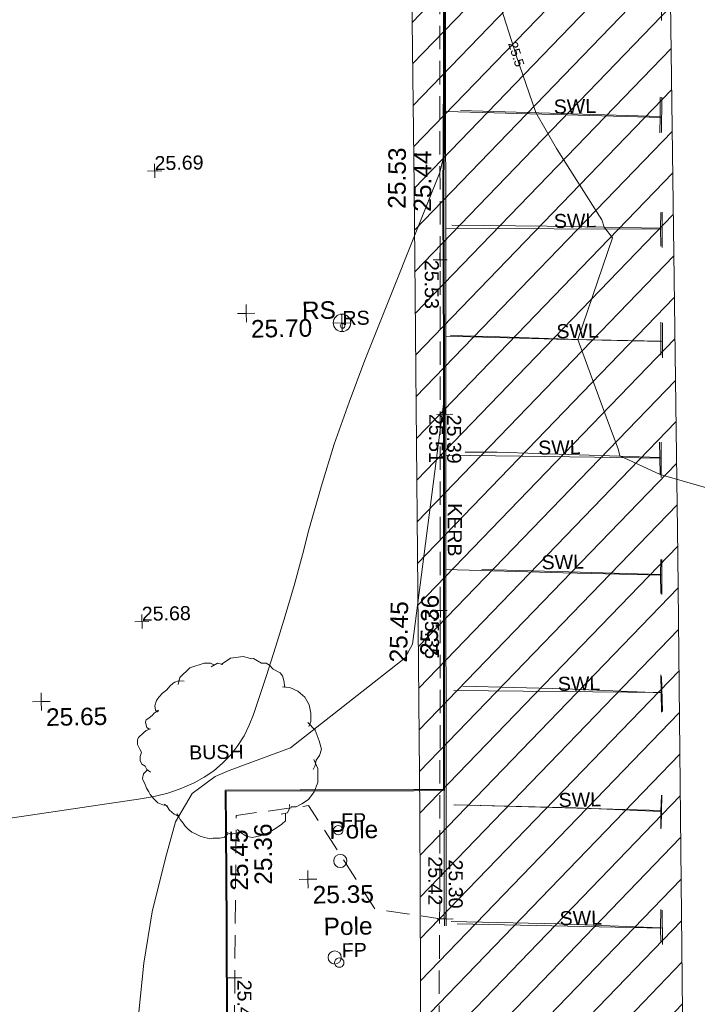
# Model space of a CAD drawing. Header units: millimetres. Extents: x -290717 to 520720, y -88450 to 287762.
# Tile 115 of 256: x -246334 to -231830, y 97417 to 118484. Entities that reach past the tile are written whole.
import ezdxf

# ---------------------------------------------------------------- set-up
doc = ezdxf.new("R2010")
doc.units = ezdxf.units.MM
doc.linetypes.add('IMPORT-DASHED _2_', pattern=[750, 500, -250])
doc.linetypes.add('IMPORT-UG_ELEC_STREET LIGHTING_QLB2 _2_', pattern=[2700, 1500, -300, 0, -250, 150, -300, 0, -200])
for name, color, linetype, lineweight, true_color in [('00_TOPO_FURN_POLE', 7, 'Continuous', 9, 0x666666), ('00_TOPO_FURN_SIGN', 7, 'Continuous', 9, 0x666666), ('00_TOPO_KERB_BOTTOM', 1, 'Continuous', 9, 0xff0000), ('00_TOPO_KERB_TOP', 7, 'Continuous', 9, 0xa500a5), ('00_TOPO_LEVEL_SPOT', 7, 'Continuous', 9, 0x666666), ('00_TOPO_ROAD_MARKING_WHITE_CONTINUOUS', 7, 'Continuous', 9, 0x999999), ('01_DTM_CONTOUR_MNR', 7, 'Continuous', 9, 0xa5a552), ('01_DTM_CONTOUR_MNR_LABELS', 7, 'Continuous', 9, 0xa5a552), ('12333-PUM-2D-U-0001-C01 - Rev2_REVIT IMPORT_dwg', 7, 'Continuous', 9, 0x767676), ('BUSH', 7, 'Continuous', 9, 0x00a500), ('BUSH_TXT', 7, 'Continuous', 9, 0x00a500), ('CONTOURS_MINOR', 7, 'Continuous', 9, 0x00a5a5), ('FLAGPOLE', 7, 'Continuous', 9, 0x00a5a5), ('FLAGPOLE_TXT', 7, 'Continuous', 9, 0x00a5a5), ('KERB_BOTTOM', 7, 'Continuous', 9, 0x0000a5), ('KERB_BOTTOM_LVL', 7, 'Continuous', 9, 0x0000a5), ('KERB_BOTTOM_TXT', 7, 'Continuous', 9, 0x0000a5), ('KERB_TOP', 2, 'Continuous', 9, 0xffff00), ('KERB_TOP_LVL', 2, 'Continuous', 9, 0xffff00), ('MARKINGS_WHITE_LINE', 7, 'Continuous', 9, 0xc0c0c0), ('MARKINGS_WHITE_LINE_TXT', 7, 'Continuous', 9, 0xc0c0c0), ('PUM-UNABLE TO SURVEY', 190, 'Continuous', 9, 0x7f00ff), ('ROADSIGN', 7, 'Continuous', 9, 0x00a5a5), ('ROADSIGN_TXT', 7, 'Continuous', 9, 0x00a5a5), ('SPOT_HEIGHTS_LVL', 7, 'Continuous', 9, 0x00a500)]:
    doc.layers.add(name, color=color, linetype=linetype, lineweight=lineweight, true_color=true_color)
doc.layers.add('CHANGE_OF_SURFACE', color=7, linetype='IMPORT-DASHED _2_', lineweight=9)
doc.layers.add('CHANGE_OF_SURFACE_LVL', color=7, linetype='Continuous', lineweight=9)
doc.styles.add('Arial_3', font='arial.ttf', dxfattribs={"height": 300})
doc.styles.add('Swis721 Lt BT_1', font='swissl.ttf', dxfattribs={"height": 200})
doc.styles.add('Swis721 Lt BT_2', font='swissl.ttf', dxfattribs={"height": 375})

# ---------------------------------------------------------------- blocks, each defined once
blk = doc.blocks.new('12333-PUM-2D-U-0001-C01 - Rev2_REVIT IMPORT_dwg_POLE_2-2077184-Site Location Plan Existing')
at = {"layer": '00_TOPO_FURN_POLE', "color": 254, "true_color": 0xcccccc}
blk.add_circle((0, 0), 375, dxfattribs=at)
blk = doc.blocks.new('12333-PUM-2D-U-0001-C01 - Rev2_REVIT IMPORT_dwg_MSL_RoadSign_SYM-2077193-Site Location Plan Existing')
at = {"layer": '00_TOPO_FURN_SIGN', "color": 254, "true_color": 0xcccccc}
for p, q in [((-500, 0), (500, 0)), ((0, -500), (0, 500))]:
    blk.add_line(p, q, dxfattribs=at)
blk.add_circle((0, 0), 500, dxfattribs=at)
blk = doc.blocks.new('12333-PUM-2D-U-0001-C01 - Rev2_REVIT IMPORT_dwg_MM-2077200-Site Location Plan Existing')
at = {"layer": '00_TOPO_LEVEL_SPOT', "color": 254, "true_color": 0xcccccc, "flags": 128}
for points in [[(0, -500), (0, 0), (-500, 0)], [(500, 0), (0, 0), (0, 500)]]:
    blk.add_lwpolyline(points, dxfattribs=at)
blk = doc.blocks.new('12333-PUM-2D-U-0001-C01 - Rev2_REVIT IMPORT_dwg_MGS62954_T2_Galway_ITM_3d_Rev1-2077680-Site Location Plan Existing')
at = {"layer": '00_TOPO_KERB_BOTTOM', "color": 254, "true_color": 0xcccccc, "flags": 128}
blk.add_lwpolyline([(533656592, 725648402), (533660443, 725648320), (533661381, 725648300), (533662878, 725649637), (533664412, 725650984), (533666341, 725652670), (533666357, 725653801), (533666368, 725654143), (533663849, 725654168), (533662553, 725654190), (533661766, 725654200), (533661837, 725658761), (533661857, 725660776), (533661865, 725661606), (533663448, 725661586), (533665880, 725661546), (533666538, 725661536), (533666583, 725664141), (533666702, 725670927), (533666741, 725674112), (533666836, 725678340)], dxfattribs=at)
at = {"layer": '00_TOPO_KERB_TOP', "color": 254, "true_color": 0xcccccc, "flags": 128}
blk.add_lwpolyline([(533656593, 725648424), (533660444, 725648341), (533661373, 725648322), (533662864, 725649653), (533664398, 725651000), (533666319, 725652679), (533666336, 725653802), (533666346, 725654122), (533663849, 725654147), (533662553, 725654168), (533661745, 725654179), (533661816, 725658761), (533661835, 725660776), (533661844, 725661627), (533663448, 725661607), (533665880, 725661568), (533666517, 725661557), (533666561, 725664141), (533666681, 725670928), (533666720, 725674113), (533666814, 725678340)], dxfattribs=at)
at = {"layer": '00_TOPO_ROAD_MARKING_WHITE_CONTINUOUS', "color": 254, "true_color": 0xcccccc}
for p, q in [((533671400, 725675880), (533671390, 725675530)), ((533671370, 725673490), (533671370, 725673100)), ((533671330, 725671070), (533671330, 725670770)), ((533671240, 725666080), (533671240, 725665670)), ((533671210, 725663550), (533671210, 725663930)), ((533671160, 725661010), (533671150, 725660640)), ((533671110, 725658520), (533671110, 725658210))]:
    blk.add_line(p, q, dxfattribs=at)
at = {"layer": '00_TOPO_ROAD_MARKING_WHITE_CONTINUOUS', "color": 254, "true_color": 0xcccccc, "flags": 128}
for points in [[(533671410, 725676290), (533671400, 725675880), (533669280, 725675980), (533667130, 725676081)], [(533671380, 725673820), (533671370, 725673490), (533668940, 725673570), (533666900, 725673630)], [(533671340, 725671480), (533671330, 725671070), (533669560, 725671140), (533667890, 725671220), (533666830, 725671270)], [(533671270, 725668910), (533671270, 725668580), (533671270, 725668220)], [(533671270, 725668580), (533669540, 725668670), (533667790, 725668760), (533667103, 725668771)], [(533671250, 725666400), (533671240, 725666080), (533669030, 725666180), (533667416, 725666253)], [(533671210, 725663130), (533671210, 725663550), (533669150, 725663670), (533666970, 725663760)], [(533671180, 725661360), (533671160, 725661010), (533669340, 725661120), (533666730, 725661230)], [(533671120, 725658910), (533671110, 725658520), (533668950, 725658640), (533666630, 725658730)]]:
    blk.add_lwpolyline(points, dxfattribs=at)
at = {"layer": '01_DTM_CONTOUR_MNR', "color": 254, "true_color": 0xcccccc, "flags": 128}
for points in [[(533672726, 725667774), (533671270, 725668220), (533670410, 725668630), (533670380, 725668786), (533670159, 725669396), (533669560, 725671140), (533670337, 725673300), (533670160, 725673530), (533670113, 725673690), (533669175, 725675233), (533668740, 725676010), (533668345, 725677234), (533668336, 725677265), (533667990, 725678410)], [(533666834, 725678340), (533666768, 725675791), (533666728, 725674110), (533666714, 725673146), (533666681, 725670930), (533666677, 725670704), (533666660, 725669800), (533665903, 725664678), (533665743, 725664391), (533663257, 725662511), (533661931, 725662046), (533661633, 725661927), (533661132, 725661566), (533660765, 725660969), (533660538, 725660192), (533660237, 725659050), (533660033, 725657959), (533659818, 725656145)]]:
    blk.add_lwpolyline(points, dxfattribs=at)
at = {"xscale": 0.375, "yscale": 0.375, "zscale": 0.375}
for name, p in [('12333-PUM-2D-U-0001-C01 - Rev2_REVIT IMPORT_dwg_MM-2077200-Site Location Plan Existing', (533662470, 725671820)), ('12333-PUM-2D-U-0001-C01 - Rev2_REVIT IMPORT_dwg_MSL_RoadSign_SYM-2077193-Site Location Plan Existing', (533664516, 725671580)), ('12333-PUM-2D-U-0001-C01 - Rev2_REVIT IMPORT_dwg_MM-2077200-Site Location Plan Existing', (533657940, 725663590)), ('12333-PUM-2D-U-0001-C01 - Rev2_REVIT IMPORT_dwg_POLE_2-2077184-Site Location Plan Existing', (533664279, 725660070)), ('12333-PUM-2D-U-0001-C01 - Rev2_REVIT IMPORT_dwg_MM-2077200-Site Location Plan Existing', (533663580, 725659690)), ('12333-PUM-2D-U-0001-C01 - Rev2_REVIT IMPORT_dwg_POLE_2-2077184-Site Location Plan Existing', (533664123, 725658008))]:
    blk.add_blockref(name, p, dxfattribs=at)
at = {"layer": '00_TOPO_FURN_POLE', "char_height": 375, "width": 1191.97, "attachment_point": 1, "line_spacing_factor": 1.005062, "style": 'Swis721 Lt BT_2'}
for insert in [(533664054, 725660921), (533663897, 725658860)]:
    blk.add_mtext('Pole', dxfattribs=dict(at, insert=insert))
at = {"layer": '00_TOPO_FURN_SIGN', "insert": (533663663, 725672048), "char_height": 375, "width": 783.57, "attachment_point": 1, "line_spacing_factor": 1.005062, "style": 'Swis721 Lt BT_2'}
blk.add_mtext('RS', dxfattribs=at)
at = {"layer": '00_TOPO_KERB_BOTTOM', "color": 251, "true_color": 0x666666, "char_height": 375, "width": 1495.9, "attachment_point": 1, "line_spacing_factor": 1.005062, "style": 'Swis721 Lt BT_2'}
for s, insert, rotation in [('25.44', (533666089, 725673933), 88.5872), ('25.36', (533666064, 725664429), 87.871), ('25.36', (533662436, 725659592), 89.412)]:
    blk.add_mtext(s, dxfattribs=dict(at, insert=insert, rotation=rotation))
at = {"layer": '00_TOPO_KERB_TOP', "color": 251, "true_color": 0x666666, "char_height": 375, "width": 1495.9, "attachment_point": 1, "line_spacing_factor": 1.005062, "style": 'Swis721 Lt BT_2'}
for s, insert, rotation in [('25.53', (533665543, 725674006), 88.5872), ('25.45', (533665406, 725664302), 87.871), ('25.45', (533661920, 725659473), 89.412)]:
    blk.add_mtext(s, dxfattribs=dict(at, insert=insert, rotation=rotation))
at = {"layer": '00_TOPO_LEVEL_SPOT', "char_height": 375, "width": 1495.9, "attachment_point": 1, "line_spacing_factor": 1.005062, "style": 'Swis721 Lt BT_2'}
for s, insert in [('25.70', (533662565, 725671673)), ('25.65', (533658035, 725663443)), ('25.35', (533663675, 725659543))]:
    blk.add_mtext(s, dxfattribs=dict(at, insert=insert))
at = {"layer": '01_DTM_CONTOUR_MNR_LABELS', "color": 251, "true_color": 0x666666, "insert": (533668443, 725677293), "char_height": 200, "width": 620.51, "attachment_point": 2, "rotation": 286.7904, "line_spacing_factor": 1.005062, "style": 'Swis721 Lt BT_1'}
blk.add_mtext('25.5', dxfattribs=at)
blk = doc.blocks.new('12333-PUM-2D-U-0001-C01 - Rev2_REVIT IMPORT_dwg_CIRCL-2077787-Site Location Plan Existing')
at = {"layer": 'ROADSIGN', "color": 254, "true_color": 0xaae1e1, "flags": 128}
blk.add_lwpolyline([(475, -154), (500, 0), (475, 154), (404, 293), (293, 404), (154, 475), (0, 500), (-154, 475), (-293, 404), (-404, 293), (-475, 154), (-500, 0), (-475, -154), (-404, -293), (-293, -404), (-154, -475), (0, -500), (154, -475), (293, -404), (404, -293)], close=True, dxfattribs=at)
blk = doc.blocks.new('12333-PUM-2D-U-0001-C01 - Rev2_REVIT IMPORT_dwg_BUSHES-2077801-Site Location Plan Existing')
at = {"layer": 'BUSH', "color": 254, "true_color": 0xeaeaea, "flags": 128}
for points in [[(-35.6, 366.3), (4.9, 392.8), (60, 398.2), (80.3, 392.8), (93.3, 387.3), (103.8, 389.6), (137, 368.6), (158.1, 367.9), (171.1, 360.1), (186.5, 342.2), (217.3, 325.8), (227, 312.6), (231.9, 293.1), (235.9, 262)], [(-221.3, 283.8), (-213.2, 313.4), (-169.4, 354.6), (-108.6, 373.3), (-80.2, 372.5), (-67.3, 364.7)], [(-77.8, 357), (-51, 371.7), (-27.5, 365.5)], [(-346.1, -89.8), (-361.5, -77.3), (-368.8, -64.1), (-381.8, -54), (-389.1, -38.4), (-389.1, -40.7), (-388.3, -21.3), (-382.6, -3.4), (-389.9, 9.8), (-399.6, 30.1), (-399.6, 40.2), (-398.8, 49.5), (-394, 59.7), (-372.1, 79.1), (-361.5, 89.2), (-342.9, 96.2), (-347.8, 93.9), (-358.3, 101.7), (-360.7, 111.8), (-363.2, 124.2), (-359.9, 134.4), (-349.4, 141.4), (-333.2, 153.8), (-325.1, 163.2), (-317, 167.8), (-306.4, 175.6), (-311.3, 167.8), (-319.4, 175.6), (-321.8, 193.5), (-315.3, 216.1), (-304.8, 230.9), (-287.8, 248), (-269.1, 262), (-256.2, 276.8), (-242.4, 289.2), (-234.3, 293.9), (-218.9, 298.6), (-194.5, 297.8)], [(225.4, 265.1), (257, 262), (290.3, 245.7), (321.1, 220), (338.9, 186.5), (345.4, 151.5), (343.8, 115.7), (335.7, 93.9)], [(330.8, 111), (361.6, 77.6), (377.8, 31.6), (387.6, -3.4), (378.6, -30.6), (364.9, -50.9), (359.2, -73.4), (350.3, -90.6)], [(-274.8, -235.3), (-295.9, -229.9), (-316.1, -221.3), (-334, -203.4), (-349.4, -185.5), (-354.2, -173.1), (-364, -157.5), (-371.3, -137.3), (-378.6, -121.7), (-381, -116.2), (-375.3, -96.8), (-364, -84.3), (-359.1, -79.7)], [(354.3, -47.8), (371.3, -85.9), (369.7, -146.6), (352.7, -186.3), (328.4, -218.2), (299.2, -236.9), (274.9, -249.3), (253.8, -248.5)], [(-229.4, -282), (-247.2, -271.1), (-267.5, -253.2), (-277.2, -237.7), (-287.8, -227.5)], [(246.5, -238.4), (248.1, -253.2), (237.6, -273.5), (210.8, -279.7)], [(-19.4, -359.1), (-33.2, -373.1), (-54.3, -377.7), (-82.7, -377), (-98.9, -378.5), (-106.2, -376.2), (-119.1, -373.1), (-137.8, -367.6), (-158.1, -356.7), (-173.5, -348.9), (-188.9, -335.7), (-201.8, -323.3), (-209.1, -310), (-222.1, -294.5), (-229.4, -279.7), (-236.7, -269.6)], [(229.5, -275.8), (228.7, -308.5), (212.4, -322.5), (185.7, -339.6), (156.5, -356), (119.2, -370), (85.2, -377), (58.4, -370.7), (38.1, -355.2), (22.7, -341.9)], [(33.3, -352.8), (1.7, -359.1), (-11.3, -359.1), (-21.9, -353.6)]]:
    blk.add_lwpolyline(points, dxfattribs=at)
blk = doc.blocks.new('12333-PUM-2D-U-0001-C01 - Rev2_REVIT IMPORT_dwg_CIRCL-2077809-Site Location Plan Existing')
at = {"layer": 'FLAGPOLE', "color": 254, "true_color": 0xaae1e1, "flags": 128}
blk.add_lwpolyline([(475, -154), (500, 0), (475, 154), (404, 293), (293, 404), (154, 475), (0, 500), (-154, 475), (-293, 404), (-404, 293), (-475, 154), (-500, 0), (-475, -154), (-404, -293), (-293, -404), (-154, -475), (0, -500), (154, -475), (293, -404), (404, -293)], close=True, dxfattribs=at)
blk = doc.blocks.new('12333-PUM-2D-U-0001-C01 - Rev2_REVIT IMPORT_dwg_SPOT-2077769-Site Location Plan Existing')
at = {"layer": 'CHANGE_OF_SURFACE_LVL', "color": 253, "true_color": 0xaaaaaa}
for p, q in [((-500, 0), (500, 0)), ((0, 500), (0, -500))]:
    blk.add_line(p, q, dxfattribs=at)
blk = doc.blocks.new('12333-PUM-2D-U-0001-C01 - Rev2_REVIT IMPORT_dwg_SPOT-2077770-Site Location Plan Existing')
at = {"layer": 'KERB_BOTTOM_LVL', "color": 9, "true_color": 0xaaaae1}
for p, q in [((-500, 0), (500, 0)), ((0, 500), (0, -500))]:
    blk.add_line(p, q, dxfattribs=at)
blk = doc.blocks.new('12333-PUM-2D-U-0001-C01 - Rev2_REVIT IMPORT_dwg_SPOT-2077810-Site Location Plan Existing')
at = {"layer": 'KERB_TOP_LVL', "color": 51, "true_color": 0xffffaa}
for p, q in [((-500, 0), (500, 0)), ((0, 500), (0, -500))]:
    blk.add_line(p, q, dxfattribs=at)
blk = doc.blocks.new('12333-PUM-2D-U-0001-C01 - Rev2_REVIT IMPORT_dwg_SPOT-2077775-Site Location Plan Existing')
at = {"layer": 'SPOT_HEIGHTS_LVL', "color": 9, "true_color": 0xaae1aa}
for p, q in [((-500, 0), (500, 0)), ((0, 500), (0, -500))]:
    blk.add_line(p, q, dxfattribs=at)
blk = doc.blocks.new('12333-PUM-2D-U-0001-C01 - Rev2_REVIT IMPORT_dwg-1620468-Site Location Plan Existing')
at = {"layer": 'PUM-UNABLE TO SURVEY', "true_color": 0xffffd4}
h = blk.add_hatch(dxfattribs=at)
h.set_pattern_fill('FP_7', style=0, pattern_type=2)
h.set_pattern_definition([(45, (17806.85, 71259.64), (-441.942, 441.942), [])])
h.paths.add_polyline_path([(30061, 27760), (30456, 39449), (30533, 50623), (30585, 62474), (30708, 75059), (30853, 85624), (30968, 97010), (31259, 114210), (19365, 114631), (4354, 114760), (4389, 108427), (17157, 108318), (26261, 108435), (25725, 96363), (25402, 84043), (25100, 71572), (25029, 58626), (24920, 45261), (24821, 38014), (24564, 37097), (24378, 36217), (20238, 32661), (5660, 33301), (5349, 28242), (24233, 27869), (28527, 27789)])
h.paths.add_polyline_path([(25887, 27906), (25925, 28364), (26420, 28287), (26414, 27906)])
h.paths.add_polyline_path([(24820, 113860), (24827, 114241), (25392, 114241), (25385, 113860)])
at = {"layer": 'CHANGE_OF_SURFACE', "color": 253, "true_color": 0xaaaaaa, "flags": 128}
for points in [[(25433, 49544), (25684, 64532), (25731, 67669), (25896, 76996), (26087, 87422), (26299, 101632), (26411, 109424), (26456, 111762), (30295, 111709), (30412, 111779), (30498, 111892), (30558, 111996), (30674, 112266), (30747, 112480), (30791, 112708), (30794, 113020), (30763, 113357), (30681, 113597), (30356, 114091), (28929, 114138), (25761, 114211), (25754, 113572), (24661, 113575), (24666, 114349), (24746, 114348)], [(22931, 34665), (24550, 36103), (24877, 37048), (25213, 38310), (25259, 41117), (25313, 43342), (25431, 49536)], [(25402, 42938), (25304, 42941), (23923, 43177), (22542, 45411), (20989, 45230), (20807, 38282), (25213, 38310)]]:
    blk.add_lwpolyline(points, dxfattribs=at)
at = {"layer": 'CONTOURS_MINOR', "color": 254, "true_color": 0xaae1e1, "flags": 128}
blk.add_lwpolyline([(25800, 64529), (25720, 60568), (25694, 59323), (25588, 58909), (23911, 54918), (23557, 54030), (23226, 53135), (22928, 52228), (22652, 51313), (22503, 50782), (22313, 50129), (22114, 49479), (21902, 48833), (21682, 48189), (21397, 47383), (21300, 47152), (21186, 46930), (21048, 46724), (20894, 46527), (20717, 46350), (20527, 46191), (20319, 46058), (20098, 45941), (20054, 45921), (19798, 45820), (19537, 45734), (19270, 45671), (18999, 45624), (12094, 44726)], dxfattribs=at)
at = {"layer": 'KERB_BOTTOM', "color": 9, "true_color": 0xaaaae1, "flags": 128}
blk.add_lwpolyline([(25440, 42937), (25803, 64530), (25850, 67667), (26014, 76994), (26206, 87420), (26417, 101630), (26530, 109422), (26572, 111642), (30327, 111590), (30492, 111689), (30597, 111826), (30665, 111942), (30785, 112224), (30861, 112450), (30910, 112696), (30912, 113025), (30879, 113382), (30789, 113650), (30421, 114208), (28932, 114256), (25639, 114331), (25633, 113690), (24780, 113693), (24785, 114348)], dxfattribs=at)
at = {"layer": 'KERB_TOP', "color": 51, "true_color": 0xffffaa, "flags": 128}
blk.add_lwpolyline([(25440, 42937), (25402, 42938), (25764, 64531)], dxfattribs=at)
at = {"layer": 'MARKINGS_WHITE_LINE', "color": 254, "true_color": 0xeaeaea}
for p, q in [((30400, 62829), (30386, 62075)), ((30362, 60435), (30348, 59681)), ((25743, 60213), (30354, 60003)), ((30329, 57975), (30315, 57221)), ((25696, 57709), (30322, 57611)), ((30296, 55610), (30282, 54856)), ((30221, 53055), (30207, 52301)), ((30193, 50548), (30179, 49794)), ((30144, 48045), (30153, 47291)), ((25694, 47818), (30148, 47696)), ((25694, 45370), (30095, 45175)), ((30108, 45502), (30080, 44812)), ((30071, 43041), (30062, 42310)), ((25676, 42827), (30067, 42659))]:
    blk.add_line(p, q, dxfattribs=at)
at = {"layer": 'MARKINGS_WHITE_LINE', "color": 254, "true_color": 0xeaeaea, "flags": 128}
for points in [[(25654, 55401), (28021, 55301), (30289, 55206)], [(25607, 52857), (28793, 52756), (30214, 52711)], [(25562, 50412), (28078, 50300), (30186, 50213)]]:
    blk.add_lwpolyline(points, dxfattribs=at)
at = {"layer": 'PUM-UNABLE TO SURVEY', "color": 7, "true_color": 0xffffd4, "flags": 128}
blk.add_lwpolyline([(25100, 71572), (25029, 58626), (24920, 45261), (24821, 38014), (24564, 37097), (24378, 36217), (20238, 32661), (5660, 33301), (5349, 28242), (17059, 28005), (30061, 27760), (30456, 39449), (30533, 50623), (30585, 62474)], dxfattribs=at)
blk.add_blockref('12333-PUM-2D-U-0001-C01 - Rev2_REVIT IMPORT_dwg_MGS62954_T2_Galway_ITM_3d_Rev1-2077680-Site Location Plan Existing', (-533641080, -725615854))
for name, p, xscale, yscale, zscale in [('12333-PUM-2D-U-0001-C01 - Rev2_REVIT IMPORT_dwg_SPOT-2077775-Site Location Plan Existing', (19484, 59047), 0.3, 0.3, 0.3), ('12333-PUM-2D-U-0001-C01 - Rev2_REVIT IMPORT_dwg_SPOT-2077769-Site Location Plan Existing', (25559, 57038), 0.3, 0.3, 0.3), ('12333-PUM-2D-U-0001-C01 - Rev2_REVIT IMPORT_dwg_CIRCL-2077787-Site Location Plan Existing', (23448, 55663), 0.1, 0.1, 0.1), ('12333-PUM-2D-U-0001-C01 - Rev2_REVIT IMPORT_dwg_SPOT-2077810-Site Location Plan Existing', (25583, 53734), 0.3, 0.3, 0.3), ('12333-PUM-2D-U-0001-C01 - Rev2_REVIT IMPORT_dwg_SPOT-2077770-Site Location Plan Existing', (25622, 53733), 0.3, 0.3, 0.3), ('12333-PUM-2D-U-0001-C01 - Rev2_REVIT IMPORT_dwg_SPOT-2077775-Site Location Plan Existing', (19043, 49411), 0.3, 0.3, 0.3), ('12333-PUM-2D-U-0001-C01 - Rev2_REVIT IMPORT_dwg_SPOT-2077769-Site Location Plan Existing', (25431, 49536), 0.3, 0.3, 0.3), ('12333-PUM-2D-U-0001-C01 - Rev2_REVIT IMPORT_dwg_BUSHES-2077801-Site Location Plan Existing', (20899, 46634), 5, 5, 5), ('12333-PUM-2D-U-0001-C01 - Rev2_REVIT IMPORT_dwg_CIRCL-2077809-Site Location Plan Existing', (23166, 44876), 0.2, 0.2, 0.2), ('12333-PUM-2D-U-0001-C01 - Rev2_REVIT IMPORT_dwg_SPOT-2077810-Site Location Plan Existing', (25402, 42938), 0.3, 0.3, 0.3), ('12333-PUM-2D-U-0001-C01 - Rev2_REVIT IMPORT_dwg_SPOT-2077770-Site Location Plan Existing', (25440, 42937), 0.3, 0.3, 0.3), ('12333-PUM-2D-U-0001-C01 - Rev2_REVIT IMPORT_dwg_CIRCL-2077809-Site Location Plan Existing', (23139, 42041), 0.2, 0.2, 0.2), ('12333-PUM-2D-U-0001-C01 - Rev2_REVIT IMPORT_dwg_SPOT-2077769-Site Location Plan Existing', (20898, 41756), 0.3, 0.3, 0.3)]:
    blk.add_blockref(name, p, dxfattribs=dict(xscale=xscale, yscale=yscale, zscale=zscale))
at = {"layer": 'BUSH_TXT', "insert": (20005, 46742), "char_height": 300, "width": 1388.33, "attachment_point": 1, "line_spacing_factor": 0.941778, "style": 'Arial_3'}
blk.add_mtext('BUSH', dxfattribs=at)
at = {"layer": 'CHANGE_OF_SURFACE_LVL', "char_height": 300, "width": 1256.11, "attachment_point": 1, "rotation": 268.9468, "line_spacing_factor": 0.941778, "style": 'Arial_3'}
for s, insert in [('25.53', (25532, 57037)), ('25.35', (25406, 49547)), ('25.48', (21254, 41709))]:
    blk.add_mtext(s, dxfattribs=dict(at, insert=insert))
at = {"layer": 'FLAGPOLE_TXT', "char_height": 300, "width": 639.07, "attachment_point": 1, "line_spacing_factor": 0.941778, "style": 'Arial_3'}
for insert in [(23233, 45231), (23197, 42454)]:
    blk.add_mtext('FP', dxfattribs=dict(at, insert=insert))
at = {"layer": 'KERB_BOTTOM_LVL', "char_height": 300, "width": 1256.11, "attachment_point": 1, "rotation": 268.9468, "line_spacing_factor": 0.941778, "style": 'Arial_3'}
for s, insert in [('25.39', (25952, 53718)), ('25.30', (25820, 44201))]:
    blk.add_mtext(s, dxfattribs=dict(at, insert=insert))
at = {"layer": 'KERB_BOTTOM_TXT', "insert": (25934, 51824), "char_height": 300, "width": 1362.62, "attachment_point": 1, "rotation": 268.9468, "line_spacing_factor": 0.941778, "style": 'Arial_3'}
blk.add_mtext('KERB', dxfattribs=at)
at = {"layer": 'KERB_TOP_LVL', "char_height": 300, "width": 1256.11, "attachment_point": 1, "rotation": 268.9468, "line_spacing_factor": 0.941778, "style": 'Arial_3'}
for s, insert in [('25.51', (25568, 53742)), ('25.42', (25383, 44276))]:
    blk.add_mtext(s, dxfattribs=dict(at, insert=insert))
at = {"layer": 'MARKINGS_WHITE_LINE_TXT', "char_height": 300, "width": 1083.49, "attachment_point": 1, "line_spacing_factor": 0.941778, "style": 'Arial_3'}
for insert in [(28048, 60423), (28009, 57975), (28021, 55616), (27589, 53132), (27618, 50679), (27921, 48072), (27894, 45588), (27871, 43058)]:
    blk.add_mtext('SWL', dxfattribs=dict(at, insert=insert))
at = {"layer": 'ROADSIGN_TXT', "insert": (23448, 55978), "char_height": 300, "width": 694.17, "attachment_point": 1, "line_spacing_factor": 0.941778, "style": 'Arial_3'}
blk.add_mtext('RS', dxfattribs=at)
at = {"layer": 'SPOT_HEIGHTS_LVL', "char_height": 300, "width": 1256.11, "attachment_point": 1, "line_spacing_factor": 0.941778, "style": 'Arial_3'}
for s, insert in [('25.69', (19484, 59362)), ('25.68', (19043, 49726))]:
    blk.add_mtext(s, dxfattribs=dict(at, insert=insert))

msp = doc.modelspace()

# ---------------------------------------------------------------- block references
at = {"layer": '12333-PUM-2D-U-0001-C01 - Rev2_REVIT IMPORT_dwg', "color": 254, "linetype": 'IMPORT-UG_ELEC_STREET LIGHTING_QLB2 _2_', "true_color": 0xffd4d4, "rotation": 0.9999999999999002}
msp.add_blockref('12333-PUM-2D-U-0001-C01 - Rev2_REVIT IMPORT_dwg-1620468-Site Location Plan Existing', (-261895, 55870), dxfattribs=at)

doc.saveas('drawing.dxf')
